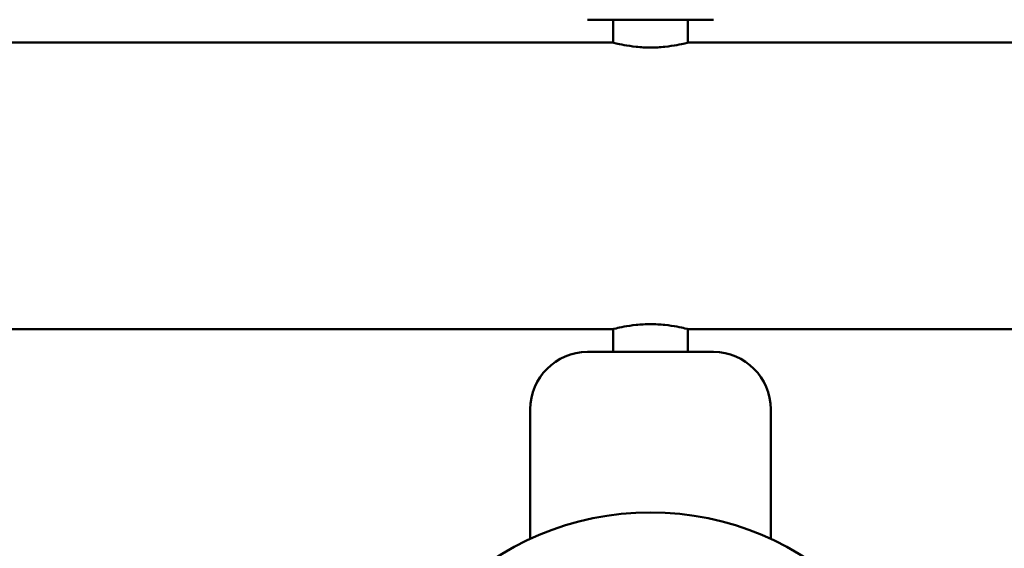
# Model space of a CAD drawing. Header units: millimetres. Extents: x 113 to 2969, y 62 to 2427.
# Tile 79 of 256: x 796 to 968, y 156 to 248. Entities that reach past the tile are written whole.
import ezdxf

# ---------------------------------------------------------------- set-up
doc = ezdxf.new("R2010")
doc.units = ezdxf.units.MM
doc.header["$LTSCALE"] = 12
doc.layers.add('Widoczne (ISO)', color=7, linetype='Continuous', lineweight=50)

msp = doc.modelspace()

# ---------------------------------------------------------------- linework, layer by layer
at = {"layer": 'Widoczne (ISO)'}
for p, q in [((916.89, 248.33), (894.89, 248.33)), ((899.39, 244.33), (899.39, 248.33)), ((912.39, 244.33), (912.39, 248.33)), ((899.39, 244.33), (683.79, 244.33)), ((1127.99, 244.33), (912.39, 244.33)), ((899.39, 194.33), (683.79, 194.33)), ((899.39, 194.33), (899.39, 190.33)), ((1127.99, 194.33), (912.39, 194.33)), ((912.39, 194.33), (912.39, 190.33)), ((894.89, 190.33), (916.89, 190.33)), ((884.89, 180.33), (884.89, 157.71)), ((926.89, 180.33), (926.89, 157.71))]:
    msp.add_line(p, q, dxfattribs=at)
msp.add_circle((905.89, 112.33), 50, dxfattribs=at)
for centre, start, end in [((894.89, 180.33), 90, 180), ((916.89, 180.33), 0, 90)]:
    msp.add_arc(centre, 10, start, end, dxfattribs=at)
for points, knots in [([(899.39, 244.33), (899.39, 244.33), (899.56, 244.28), (900.22, 244.12), (900.72, 244.01), (901.87, 243.79), (902.6, 243.68), (904.2, 243.51), (905.07, 243.47), (905.89, 243.47)], [0.9842774, 0.9842774, 0.9842774, 0.9842774, 1.2303265, 1.2303265, 1.4763756, 1.4763756, 1.7224652, 1.7224652, 1.9685548, 1.9685548, 1.9685548, 1.9685548]), ([(905.89, 243.47), (906.71, 243.47), (907.59, 243.51), (909.19, 243.68), (909.92, 243.79), (911.07, 244.01), (911.57, 244.12), (912.23, 244.28), (912.39, 244.33), (912.39, 244.33)], [1.9685548, 1.9685548, 1.9685548, 1.9685548, 2.2146444, 2.2146444, 2.460734, 2.460734, 2.7067831, 2.7067831, 2.9528322, 2.9528322, 2.9528322, 2.9528322]), ([(905.89, 195.19), (905.07, 195.19), (904.2, 195.14), (902.6, 194.98), (901.87, 194.86), (900.72, 194.65), (900.22, 194.53), (899.56, 194.37), (899.39, 194.33), (899.39, 194.33)], [1.9685548, 1.9685548, 1.9685548, 1.9685548, 2.2146444, 2.2146444, 2.460734, 2.460734, 2.7067831, 2.7067831, 2.9528322, 2.9528322, 2.9528322, 2.9528322]), ([(912.39, 194.33), (912.39, 194.33), (912.23, 194.37), (911.57, 194.53), (911.07, 194.65), (909.92, 194.86), (909.19, 194.98), (907.59, 195.14), (906.71, 195.19), (905.89, 195.19)], [0.9842774, 0.9842774, 0.9842774, 0.9842774, 1.2303265, 1.2303265, 1.4763756, 1.4763756, 1.7224652, 1.7224652, 1.9685548, 1.9685548, 1.9685548, 1.9685548])]:
    msp.add_open_spline(points, degree=3, knots=knots, dxfattribs=at)

doc.saveas('drawing.dxf')
